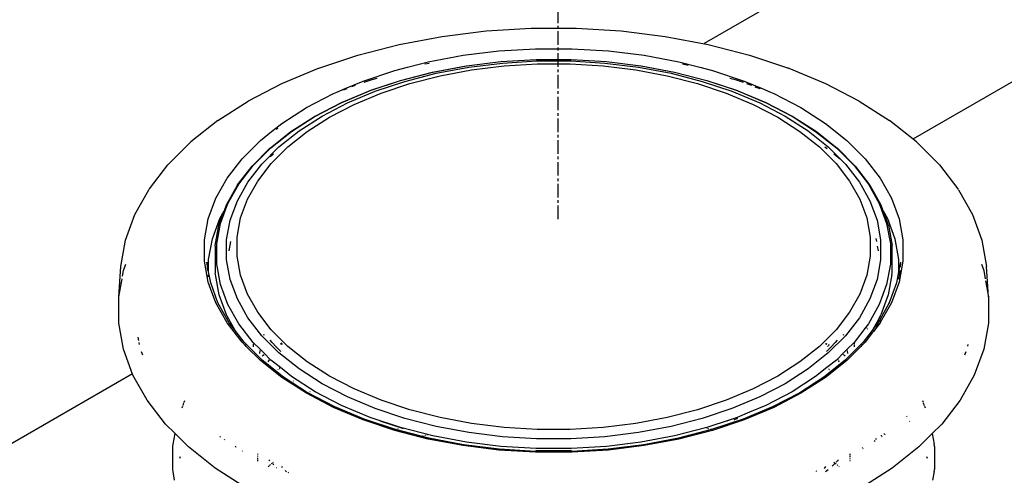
# Model space of a CAD drawing. Extents: x -17300 to -11339, y 1971 to 5059.
# Tile 30 of 81: x -13850 to -13814, y 3173 to 3189. Entities that reach past the tile are written whole.
import ezdxf

# ---------------------------------------------------------------- set-up
doc = ezdxf.new("R2010")
doc.units = 0
doc.header["$MEASUREMENT"] = 0
doc.linetypes.add('CENTER1', pattern=[0.6625, 0.5, -0.075, 0.0125, -0.075])
doc.layers.get('0').update_dxf_attribs({"linetype": 'CONTINUOUS'})
for name, color, linetype in [('CENTERLINE', 3, 'CENTER1'), ('PIPING-PRODUCT-PREMIUM', 5, 'CONTINUOUS'), ('TANK-SLOPE', 2, 'CONTINUOUS')]:
    doc.layers.add(name, color=color, linetype=linetype)

# ---------------------------------------------------------------- blocks, each defined once
blk = doc.blocks.new('5-6 TANKS')
for p, q in [((-83.921, 76.614), (-83.11, 76.714)), ((-83.11, 76.714), (-82.286, 76.764)), ((-82.286, 76.764), (-81.456, 76.764)), ((-81.456, 76.764), (-80.632, 76.714)), ((-80.632, 76.714), (-79.821, 76.614)), ((-84.71, 76.466), (-83.921, 76.614)), ((-79.821, 76.614), (-79.032, 76.466)), ((-85.467, 76.272), (-84.71, 76.466)), ((-83.534, 76.266), (-82.876, 76.346)), ((-82.876, 76.346), (-82.207, 76.387)), ((-82.207, 76.387), (-81.535, 76.387)), ((-81.535, 76.387), (-80.866, 76.346)), ((-80.866, 76.346), (-80.208, 76.266)), ((-79.032, 76.466), (-78.275, 76.272)), ((-86.186, 76.032), (-85.467, 76.272)), ((-84.173, 76.146), (-83.534, 76.266)), ((-83.474, 76.073), (-82.841, 76.151)), ((-82.841, 76.151), (-82.84, 76.151)), ((-82.84, 76.151), (-82.195, 76.19)), ((-82.812, 76.124), (-82.186, 76.162)), ((-82.195, 76.19), (-81.547, 76.19)), ((-82.186, 76.162), (-81.556, 76.162)), ((-81.556, 76.162), (-80.93, 76.124)), ((-81.547, 76.19), (-80.902, 76.151)), ((-80.902, 76.151), (-80.901, 76.151)), ((-80.901, 76.151), (-80.268, 76.073)), ((-80.208, 76.266), (-79.569, 76.146)), ((-78.275, 76.272), (-77.556, 76.032)), ((-86.862, 75.749), (-86.19, 76.03)), ((-86.19, 76.03), (-86.186, 76.032)), ((-85.37, 75.794), (-84.787, 75.988)), ((-84.787, 75.988), (-84.555, 76.047)), ((-84.555, 76.047), (-84.173, 76.146)), ((-84.555, 76.047), (-84.532, 76.052)), ((-84.24, 76.107), (-84.16, 76.122)), ((-84.094, 75.958), (-83.476, 76.073)), ((-84.091, 75.957), (-83.474, 76.073)), ((-84.027, 75.936), (-83.428, 76.048)), ((-83.958, 75.892), (-83.378, 76.001)), ((-83.476, 76.073), (-83.474, 76.073)), ((-83.428, 76.048), (-82.812, 76.124)), ((-83.378, 76.001), (-82.782, 76.074)), ((-82.782, 76.074), (-82.176, 76.111)), ((-82.176, 76.111), (-81.566, 76.111)), ((-81.566, 76.111), (-80.96, 76.074)), ((-80.96, 76.074), (-80.364, 76.001)), ((-80.93, 76.124), (-80.314, 76.048)), ((-80.364, 76.001), (-79.784, 75.892)), ((-80.314, 76.048), (-79.715, 75.936)), ((-80.268, 76.073), (-79.651, 75.957)), ((-80.268, 76.073), (-80.266, 76.073)), ((-80.266, 76.073), (-79.648, 75.958)), ((-79.569, 76.146), (-79.187, 76.047)), ((-79.502, 76.107), (-79.397, 76.087)), ((-79.21, 76.052), (-79.187, 76.047)), ((-79.187, 76.047), (-78.955, 75.988)), ((-78.955, 75.988), (-78.372, 75.794)), ((-77.552, 76.03), (-77.556, 76.032)), ((-77.552, 76.03), (-76.88, 75.749)), ((-85.701, 75.655), (-85.37, 75.794)), ((-85.35, 75.772), (-85.204, 75.821)), ((-85.249, 75.618), (-84.687, 75.805)), ((-85.244, 75.618), (-84.683, 75.805)), ((-85.204, 75.821), (-85.11, 75.845)), ((-85.147, 75.606), (-84.602, 75.788)), ((-84.687, 75.805), (-84.094, 75.958)), ((-84.683, 75.805), (-84.091, 75.957)), ((-84.602, 75.788), (-84.027, 75.936)), ((-84.514, 75.749), (-83.958, 75.892)), ((-79.784, 75.892), (-79.228, 75.749)), ((-79.715, 75.936), (-79.14, 75.788)), ((-79.651, 75.957), (-79.059, 75.805)), ((-79.648, 75.958), (-79.055, 75.805)), ((-79.14, 75.788), (-78.595, 75.606)), ((-79.059, 75.805), (-78.498, 75.618)), ((-79.055, 75.805), (-78.493, 75.618)), ((-78.632, 75.845), (-78.538, 75.821)), ((-78.538, 75.821), (-78.392, 75.772)), ((-78.372, 75.794), (-78.041, 75.655)), ((-87.479, 75.428), (-86.862, 75.749)), ((-85.853, 75.591), (-85.701, 75.655)), ((-85.777, 75.396), (-85.252, 75.617)), ((-85.769, 75.398), (-85.244, 75.618)), ((-85.732, 75.631), (-85.661, 75.655)), ((-85.701, 75.655), (-85.677, 75.663)), ((-85.657, 75.393), (-85.147, 75.606)), ((-85.58, 75.695), (-85.508, 75.719)), ((-85.252, 75.617), (-85.249, 75.618)), ((-85.042, 75.573), (-84.514, 75.749)), ((-79.228, 75.749), (-78.7, 75.573)), ((-78.595, 75.606), (-78.085, 75.393)), ((-78.498, 75.618), (-77.973, 75.398)), ((-78.49, 75.617), (-78.493, 75.618)), ((-78.49, 75.617), (-77.965, 75.396)), ((-78.326, 75.75), (-78.234, 75.719)), ((-78.173, 75.686), (-78.081, 75.655)), ((-78.065, 75.663), (-78.041, 75.655)), ((-78.041, 75.655), (-77.889, 75.591)), ((-76.88, 75.749), (-76.263, 75.428)), ((-88.041, 75.068), (-87.485, 75.425)), ((-87.479, 75.428), (-87.485, 75.425)), ((-86.413, 75.306), (-85.914, 75.566)), ((-85.914, 75.566), (-85.853, 75.591)), ((-85.853, 75.591), (-85.829, 75.599)), ((-85.535, 75.366), (-85.042, 75.573)), ((-78.7, 75.573), (-78.207, 75.366)), ((-77.913, 75.599), (-77.889, 75.591)), ((-77.889, 75.591), (-77.828, 75.566)), ((-77.828, 75.566), (-77.329, 75.306)), ((-76.257, 75.425), (-76.263, 75.428)), ((-76.257, 75.425), (-75.701, 75.068)), ((-86.863, 75.017), (-86.413, 75.306)), ((-86.26, 75.145), (-85.777, 75.396)), ((-86.25, 75.147), (-85.769, 75.398)), ((-86.124, 75.15), (-85.657, 75.393)), ((-85.988, 75.131), (-85.535, 75.366)), ((-78.207, 75.366), (-77.754, 75.131)), ((-78.085, 75.393), (-77.618, 75.15)), ((-77.973, 75.398), (-77.492, 75.147)), ((-77.965, 75.396), (-77.482, 75.145)), ((-77.329, 75.306), (-76.879, 75.017)), ((-88.041, 75.068), (-88.536, 74.675)), ((-86.698, 74.865), (-86.263, 75.144)), ((-86.684, 74.869), (-86.25, 75.147)), ((-86.546, 74.879), (-86.124, 75.15)), ((-86.396, 74.869), (-85.988, 75.131)), ((-86.26, 75.145), (-86.263, 75.144)), ((-77.754, 75.131), (-77.346, 74.869)), ((-77.618, 75.15), (-77.196, 74.879)), ((-77.492, 75.147), (-77.058, 74.869)), ((-77.479, 75.144), (-77.482, 75.145)), ((-77.479, 75.144), (-77.044, 74.865)), ((-75.206, 74.675), (-75.701, 75.068)), ((-87.052, 74.867), (-86.863, 75.017)), ((-86.967, 74.911), (-86.931, 74.93)), ((-76.879, 75.017), (-76.484, 74.703)), ((-87.595, 74.367), (-87.258, 74.703)), ((-87.258, 74.703), (-87.052, 74.867)), ((-87.08, 74.561), (-86.698, 74.865)), ((-87.065, 74.566), (-86.684, 74.869)), ((-87.052, 74.867), (-87.039, 74.874)), ((-86.916, 74.585), (-86.546, 74.879)), ((-86.754, 74.585), (-86.396, 74.869)), ((-77.346, 74.869), (-76.988, 74.585)), ((-77.196, 74.879), (-76.826, 74.585)), ((-77.058, 74.869), (-76.677, 74.566)), ((-77.044, 74.865), (-76.662, 74.561)), ((-76.484, 74.703), (-76.147, 74.367)), ((-88.951, 74.259), (-88.536, 74.675)), ((-87.408, 74.234), (-87.083, 74.559)), ((-87.389, 74.242), (-87.065, 74.566)), ((-87.231, 74.27), (-86.916, 74.585)), ((-87.083, 74.559), (-87.08, 74.561)), ((-87.059, 74.28), (-86.754, 74.585)), ((-76.988, 74.585), (-76.683, 74.28)), ((-76.888, 74.589), (-76.844, 74.555)), ((-76.826, 74.585), (-76.607, 74.366)), ((-76.677, 74.566), (-76.353, 74.242)), ((-76.659, 74.559), (-76.662, 74.561)), ((-76.659, 74.559), (-76.334, 74.234)), ((-75.206, 74.675), (-74.791, 74.259)), ((-87.868, 74.012), (-87.595, 74.367)), ((-87.078, 74.411), (-87.02, 74.458)), ((-76.722, 74.458), (-76.607, 74.366)), ((-76.607, 74.366), (-76.511, 74.27)), ((-76.147, 74.367), (-75.874, 74.012)), ((-89.296, 73.814), (-88.957, 74.253)), ((-88.957, 74.253), (-88.951, 74.259)), ((-87.676, 73.887), (-87.411, 74.231)), ((-87.653, 73.9), (-87.389, 74.242)), ((-87.487, 73.938), (-87.231, 74.27)), ((-87.411, 74.231), (-87.408, 74.234)), ((-87.307, 73.958), (-87.059, 74.28)), ((-76.683, 74.28), (-76.435, 73.958)), ((-76.511, 74.27), (-76.255, 73.938)), ((-76.353, 74.242), (-76.089, 73.9)), ((-76.331, 74.231), (-76.334, 74.234)), ((-76.331, 74.231), (-76.066, 73.887)), ((-74.785, 74.253), (-74.791, 74.259)), ((-74.785, 74.253), (-74.446, 73.814)), ((-88.076, 73.643), (-87.868, 74.012)), ((-75.874, 74.012), (-75.666, 73.643)), ((-89.564, 73.342), (-89.306, 73.799)), ((-89.306, 73.799), (-89.301, 73.807)), ((-89.301, 73.807), (-89.296, 73.814)), ((-87.881, 73.523), (-87.68, 73.88)), ((-87.853, 73.544), (-87.653, 73.9)), ((-87.681, 73.593), (-87.487, 73.938)), ((-87.68, 73.88), (-87.678, 73.884)), ((-87.678, 73.884), (-87.676, 73.887)), ((-87.495, 73.624), (-87.307, 73.958)), ((-76.435, 73.958), (-76.247, 73.624)), ((-76.255, 73.938), (-76.061, 73.593)), ((-76.089, 73.9), (-75.889, 73.544)), ((-76.064, 73.884), (-76.066, 73.887)), ((-76.062, 73.88), (-76.064, 73.884)), ((-76.062, 73.88), (-75.861, 73.523)), ((-74.441, 73.807), (-74.446, 73.814)), ((-74.436, 73.799), (-74.441, 73.807)), ((-74.436, 73.799), (-74.178, 73.342)), ((-88.216, 73.264), (-88.076, 73.643)), ((-87.622, 73.28), (-87.495, 73.624)), ((-76.247, 73.624), (-76.12, 73.28)), ((-75.666, 73.643), (-75.526, 73.264)), ((-87.988, 73.178), (-87.853, 73.544)), ((-87.919, 73.418), (-87.883, 73.519)), ((-87.883, 73.519), (-87.881, 73.523)), ((-87.812, 73.237), (-87.681, 73.593)), ((-76.061, 73.593), (-75.93, 73.237)), ((-75.889, 73.544), (-75.754, 73.178)), ((-75.859, 73.519), (-75.861, 73.523)), ((-75.859, 73.519), (-75.823, 73.417)), ((-89.737, 72.871), (-89.564, 73.342)), ((-88.286, 72.877), (-88.216, 73.264)), ((-88.139, 72.898), (-88.001, 73.273)), ((-88.019, 73.151), (-87.922, 73.412)), ((-88.001, 73.273), (-87.922, 73.412)), ((-87.922, 73.412), (-87.919, 73.418)), ((-87.919, 73.418), (-87.916, 73.424)), ((-87.685, 72.93), (-87.622, 73.28)), ((-76.12, 73.28), (-76.057, 72.93)), ((-75.823, 73.417), (-75.82, 73.412)), ((-75.82, 73.412), (-75.741, 73.273)), ((-75.82, 73.412), (-75.723, 73.151)), ((-75.741, 73.273), (-75.603, 72.898)), ((-75.526, 73.264), (-75.456, 72.877)), ((-74.178, 73.342), (-74.005, 72.871)), ((-88.088, 72.772), (-88.02, 73.147)), ((-88.056, 72.806), (-87.988, 73.178)), ((-88.02, 73.147), (-88.019, 73.151)), ((-87.878, 72.876), (-87.812, 73.237)), ((-75.93, 73.237), (-75.864, 72.876)), ((-75.754, 73.178), (-75.686, 72.806)), ((-75.722, 73.147), (-75.723, 73.151)), ((-75.722, 73.147), (-75.654, 72.772)), ((-88.208, 72.516), (-88.139, 72.898)), ((-87.685, 72.578), (-87.685, 72.93)), ((-76.057, 72.93), (-76.057, 72.578)), ((-75.953, 72.905), (-75.942, 72.848)), ((-75.603, 72.898), (-75.534, 72.516)), ((-89.824, 72.392), (-89.737, 72.871)), ((-88.286, 72.489), (-88.286, 72.877)), ((-88.089, 72.768), (-88.088, 72.772)), ((-88.089, 72.764), (-88.089, 72.768)), ((-88.089, 72.764), (-88.089, 72.266)), ((-88.056, 72.432), (-88.056, 72.806)), ((-87.878, 72.512), (-87.878, 72.876)), ((-87.831, 72.674), (-87.8, 72.848)), ((-75.926, 72.76), (-75.911, 72.674)), ((-75.864, 72.876), (-75.864, 72.512)), ((-75.686, 72.806), (-75.686, 72.432)), ((-75.653, 72.768), (-75.654, 72.772)), ((-75.653, 72.764), (-75.653, 72.768)), ((-75.653, 72.266), (-75.653, 72.764)), ((-75.456, 72.877), (-75.456, 72.489)), ((-74.005, 72.871), (-73.918, 72.392)), ((-87.622, 72.228), (-87.685, 72.578)), ((-76.057, 72.578), (-76.12, 72.228)), ((-89.86, 71.834), (-89.824, 72.392)), ((-89.772, 72.315), (-89.729, 72.431)), ((-88.216, 72.103), (-88.286, 72.489)), ((-88.241, 72.471), (-88.24, 72.45)), ((-88.208, 72.291), (-88.241, 72.471)), ((-88.234, 72.38), (-88.229, 72.314)), ((-88.208, 72.291), (-88.208, 72.516)), ((-87.988, 72.06), (-88.056, 72.432)), ((-87.812, 72.151), (-87.878, 72.512)), ((-75.864, 72.512), (-75.93, 72.151)), ((-75.686, 72.432), (-75.754, 72.06)), ((-75.534, 72.516), (-75.534, 72.291)), ((-75.501, 72.471), (-75.534, 72.291)), ((-75.456, 72.489), (-75.526, 72.103)), ((-75.501, 72.471), (-75.508, 72.38)), ((-74.013, 72.431), (-73.97, 72.315)), ((-73.882, 71.834), (-73.918, 72.392)), ((-89.791, 72.21), (-89.772, 72.315)), ((-88.171, 72.087), (-88.208, 72.291)), ((-88.208, 72.278), (-88.208, 72.291)), ((-88.208, 72.2), (-88.208, 72.238)), ((-88.085, 72.241), (-88.089, 72.266)), ((-88.017, 71.867), (-88.085, 72.241)), ((-87.495, 71.884), (-87.622, 72.228)), ((-76.12, 72.228), (-76.247, 71.884)), ((-75.657, 72.241), (-75.725, 71.867)), ((-75.657, 72.241), (-75.653, 72.266)), ((-75.534, 72.291), (-75.571, 72.087)), ((-75.534, 72.291), (-75.534, 72.238)), ((-75.534, 72.2), (-75.534, 72.159)), ((-75.514, 72.304), (-75.525, 72.207)), ((-75.513, 72.314), (-75.514, 72.304)), ((-73.97, 72.315), (-73.943, 72.165)), ((-89.86, 71.834), (-89.799, 72.165)), ((-88.191, 72.036), (-88.216, 72.103)), ((-88.191, 72.036), (-88.197, 72.068)), ((-88.076, 71.723), (-88.191, 72.036)), ((-88.037, 71.721), (-88.171, 72.087)), ((-87.853, 71.693), (-87.988, 72.06)), ((-87.681, 71.795), (-87.812, 72.151)), ((-75.93, 72.151), (-76.061, 71.795)), ((-75.754, 72.06), (-75.889, 71.693)), ((-75.571, 72.087), (-75.705, 71.721)), ((-75.526, 72.103), (-75.666, 71.723)), ((-73.935, 72.125), (-73.882, 71.834)), ((-89.86, 71.351), (-89.86, 71.834)), ((-87.881, 71.499), (-88.017, 71.867)), ((-87.307, 71.549), (-87.495, 71.884)), ((-76.247, 71.884), (-76.435, 71.549)), ((-75.725, 71.867), (-75.861, 71.499)), ((-73.882, 71.834), (-73.882, 71.351)), ((-87.868, 71.354), (-88.076, 71.723)), ((-87.83, 71.354), (-88.037, 71.721)), ((-87.653, 71.338), (-87.853, 71.693)), ((-87.487, 71.449), (-87.681, 71.795)), ((-76.061, 71.795), (-76.255, 71.449)), ((-75.889, 71.693), (-76.089, 71.338)), ((-75.706, 71.72), (-75.886, 71.4)), ((-75.666, 71.723), (-75.871, 71.359)), ((-75.706, 71.72), (-75.709, 71.71)), ((-75.705, 71.721), (-75.706, 71.72)), ((-87.87, 71.477), (-87.881, 71.499)), ((-87.723, 71.215), (-87.87, 71.477)), ((-87.231, 71.117), (-87.487, 71.449)), ((-87.059, 71.228), (-87.307, 71.549)), ((-76.435, 71.549), (-76.683, 71.228)), ((-76.255, 71.449), (-76.511, 71.117)), ((-75.872, 71.477), (-75.937, 71.361)), ((-75.872, 71.477), (-75.861, 71.499)), ((-89.772, 70.87), (-89.86, 71.351)), ((-87.595, 71), (-87.868, 71.354)), ((-87.723, 71.215), (-87.83, 71.354)), ((-87.389, 70.996), (-87.653, 71.338)), ((-76.139, 71.273), (-76.353, 70.996)), ((-76.089, 71.338), (-76.139, 71.273)), ((-76.139, 71.273), (-76.134, 71.27)), ((-76.126, 71.263), (-76.122, 71.26)), ((-75.953, 71.333), (-76.008, 71.234)), ((-75.945, 71.311), (-76.007, 71.231)), ((-75.937, 71.273), (-75.997, 71.195)), ((-75.937, 71.361), (-75.953, 71.333)), ((-75.953, 71.334), (-75.953, 71.333)), ((-75.953, 71.333), (-75.945, 71.311)), ((-75.937, 71.321), (-75.945, 71.311)), ((-75.943, 71.308), (-75.939, 71.296)), ((-75.937, 71.361), (-75.937, 71.363)), ((-75.937, 71.321), (-75.937, 71.361)), ((-75.912, 71.354), (-75.937, 71.321)), ((-75.937, 71.298), (-75.937, 71.316)), ((-75.937, 71.273), (-75.937, 71.282)), ((-75.932, 71.278), (-75.937, 71.273)), ((-75.935, 71.285), (-75.932, 71.278)), ((-75.874, 71.354), (-75.932, 71.278)), ((-75.886, 71.4), (-75.912, 71.354)), ((-75.89, 71.41), (-75.886, 71.4)), ((-75.886, 71.4), (-75.884, 71.394)), ((-75.882, 71.388), (-75.879, 71.38)), ((-75.874, 71.366), (-75.871, 71.359)), ((-75.871, 71.359), (-75.874, 71.354)), ((-73.882, 71.351), (-73.97, 70.87)), ((-89.493, 71.031), (-89.504, 71.093)), ((-87.558, 71.002), (-87.723, 71.215)), ((-87.696, 71.166), (-87.723, 71.215)), ((-86.916, 70.802), (-87.231, 71.117)), ((-87.193, 71.127), (-87.187, 71.145)), ((-86.754, 70.923), (-87.059, 71.228)), ((-76.683, 71.228), (-76.988, 70.923)), ((-76.511, 71.117), (-76.826, 70.802)), ((-76.555, 71.145), (-76.549, 71.127)), ((-76.019, 71.215), (-76.184, 71.002)), ((-76.017, 71.169), (-76.147, 71)), ((-76.114, 71.253), (-76.11, 71.25)), ((-76.103, 71.245), (-76.098, 71.241)), ((-76.035, 71.187), (-76.067, 71.13)), ((-76.036, 71.188), (-76.035, 71.187)), ((-76.03, 71.196), (-76.035, 71.187)), ((-76.035, 71.187), (-76.028, 71.18)), ((-76.021, 71.173), (-76.017, 71.169)), ((-76.008, 71.234), (-76.019, 71.215)), ((-76.007, 71.231), (-76.019, 71.215)), ((-75.997, 71.195), (-76.017, 71.169)), ((-76.009, 71.236), (-76.008, 71.234)), ((-76.008, 71.234), (-76.007, 71.231)), ((-76.006, 71.227), (-76.001, 71.22)), ((-76, 71.216), (-76.001, 71.22)), ((-76, 71.216), (-76.001, 71.215)), ((-75.998, 71.202), (-75.997, 71.195)), ((-89.48, 70.959), (-89.486, 70.994)), ((-87.517, 70.922), (-87.595, 71)), ((-87.224, 70.667), (-87.558, 71.002)), ((-87.517, 70.922), (-87.544, 70.957)), ((-87.258, 70.663), (-87.517, 70.922)), ((-87.389, 70.996), (-87.389, 70.988)), ((-87.258, 70.864), (-87.389, 70.996)), ((-87.389, 70.972), (-87.389, 70.914)), ((-87.044, 70.992), (-87.08, 71.038)), ((-86.969, 70.917), (-87.044, 70.992)), ((-86.977, 70.912), (-86.969, 70.917)), ((-86.969, 70.917), (-86.963, 70.921)), ((-86.937, 70.885), (-86.969, 70.917)), ((-86.891, 70.967), (-86.862, 70.985)), ((-86.885, 70.962), (-86.876, 70.965)), ((-86.881, 70.958), (-86.876, 70.965)), ((-86.876, 70.965), (-86.861, 70.984)), ((-86.876, 70.965), (-86.849, 70.972)), ((-86.396, 70.638), (-86.754, 70.923)), ((-76.988, 70.923), (-77.346, 70.638)), ((-76.866, 70.965), (-76.875, 70.967)), ((-76.871, 70.971), (-76.866, 70.965)), ((-76.866, 70.965), (-76.861, 70.958)), ((-76.857, 70.962), (-76.866, 70.965)), ((-76.865, 70.976), (-76.851, 70.967)), ((-76.84, 70.931), (-76.83, 70.918)), ((-76.823, 70.949), (-76.808, 70.94)), ((-76.802, 70.946), (-76.82, 70.951)), ((-76.773, 70.917), (-76.805, 70.885)), ((-76.779, 70.921), (-76.773, 70.917)), ((-76.698, 70.992), (-76.773, 70.917)), ((-76.773, 70.917), (-76.765, 70.912)), ((-76.662, 71.038), (-76.698, 70.992)), ((-76.184, 71.002), (-76.518, 70.667)), ((-76.353, 70.996), (-76.484, 70.864)), ((-76.225, 70.922), (-76.484, 70.663)), ((-76.353, 70.996), (-76.353, 70.988)), ((-76.353, 70.98), (-76.353, 70.972)), ((-76.353, 70.957), (-76.353, 70.914)), ((-76.147, 71), (-76.225, 70.922)), ((-76.198, 70.957), (-76.225, 70.922)), ((-74.262, 70.959), (-74.268, 70.925)), ((-89.598, 70.397), (-89.772, 70.87)), ((-89.418, 70.76), (-89.44, 70.821)), ((-87.271, 70.795), (-87.262, 70.845)), ((-87.259, 70.858), (-87.258, 70.864)), ((-87.177, 70.784), (-87.258, 70.864)), ((-87.227, 70.752), (-87.191, 70.774)), ((-87.182, 70.781), (-87.177, 70.784)), ((-87.084, 70.69), (-87.177, 70.784)), ((-86.943, 70.878), (-86.937, 70.885)), ((-86.937, 70.885), (-86.933, 70.891)), ((-86.883, 70.83), (-86.937, 70.885)), ((-86.546, 70.508), (-86.916, 70.802)), ((-76.826, 70.802), (-77.196, 70.508)), ((-76.805, 70.885), (-76.859, 70.83)), ((-76.809, 70.891), (-76.805, 70.885)), ((-76.805, 70.885), (-76.799, 70.878)), ((-76.565, 70.784), (-76.658, 70.69)), ((-76.484, 70.864), (-76.565, 70.784)), ((-76.565, 70.784), (-76.56, 70.781)), ((-76.555, 70.778), (-76.551, 70.774)), ((-76.541, 70.769), (-76.515, 70.752)), ((-76.484, 70.864), (-76.483, 70.858)), ((-76.481, 70.851), (-76.48, 70.845)), ((-76.478, 70.832), (-76.471, 70.795)), ((-74.302, 70.821), (-74.324, 70.76)), ((-73.97, 70.87), (-74.144, 70.397)), ((-86.863, 70.349), (-87.258, 70.663)), ((-86.832, 70.355), (-87.224, 70.667)), ((-87.113, 70.638), (-87.092, 70.675)), ((-87.087, 70.685), (-87.084, 70.69)), ((-87.065, 70.671), (-87.084, 70.69)), ((-86.891, 70.533), (-87.065, 70.671)), ((-85.988, 70.377), (-86.396, 70.638)), ((-77.346, 70.638), (-77.754, 70.377)), ((-76.518, 70.667), (-76.91, 70.355)), ((-76.484, 70.663), (-76.879, 70.349)), ((-76.677, 70.671), (-76.851, 70.533)), ((-76.658, 70.69), (-76.677, 70.671)), ((-76.658, 70.69), (-76.655, 70.685)), ((-76.653, 70.68), (-76.65, 70.675)), ((-76.644, 70.666), (-76.629, 70.638)), ((-89.339, 69.937), (-89.598, 70.397)), ((-86.933, 70.5), (-86.929, 70.503)), ((-86.913, 70.516), (-86.909, 70.519)), ((-86.904, 70.523), (-86.9, 70.526)), ((-86.895, 70.53), (-86.891, 70.533)), ((-86.684, 70.369), (-86.891, 70.533)), ((-86.25, 70.091), (-86.684, 70.369)), ((-86.124, 70.238), (-86.546, 70.508)), ((-85.535, 70.141), (-85.988, 70.377)), ((-77.754, 70.377), (-78.207, 70.141)), ((-77.196, 70.508), (-77.618, 70.238)), ((-77.058, 70.369), (-77.492, 70.091)), ((-76.851, 70.533), (-77.058, 70.369)), ((-76.851, 70.533), (-76.847, 70.53)), ((-76.821, 70.509), (-76.817, 70.506)), ((-76.809, 70.5), (-76.806, 70.498)), ((-74.144, 70.397), (-74.403, 69.937)), ((-86.413, 70.061), (-86.863, 70.349)), ((-86.391, 70.072), (-86.832, 70.355)), ((-86.657, 70.289), (-86.652, 70.291)), ((-85.657, 69.995), (-86.124, 70.238)), ((-77.618, 70.238), (-78.085, 69.995)), ((-76.91, 70.355), (-77.351, 70.072)), ((-76.879, 70.349), (-77.329, 70.061)), ((-85.914, 69.801), (-86.413, 70.061)), ((-86.391, 70.072), (-86.387, 70.071)), ((-86.387, 70.071), (-86.385, 70.069)), ((-85.893, 69.814), (-86.385, 70.069)), ((-86.351, 70.093), (-86.346, 70.095)), ((-85.769, 69.84), (-86.25, 70.091)), ((-85.042, 69.935), (-85.535, 70.141)), ((-78.207, 70.141), (-78.7, 69.935)), ((-77.492, 70.091), (-77.973, 69.84)), ((-77.351, 70.072), (-77.849, 69.814)), ((-77.329, 70.061), (-77.828, 69.801)), ((-88.999, 69.496), (-89.339, 69.937)), ((-88.696, 69.793), (-88.684, 69.826)), ((-88.679, 69.837), (-88.662, 69.885)), ((-88.657, 69.897), (-88.645, 69.93)), ((-85.244, 69.62), (-85.769, 69.84)), ((-85.147, 69.781), (-85.657, 69.995)), ((-84.514, 69.759), (-85.042, 69.935)), ((-78.7, 69.935), (-79.228, 69.759)), ((-78.085, 69.995), (-78.595, 69.781)), ((-77.973, 69.84), (-78.275, 69.714)), ((-75.097, 69.93), (-75.085, 69.897)), ((-75.08, 69.885), (-75.063, 69.837)), ((-75.058, 69.826), (-75.046, 69.793)), ((-74.403, 69.937), (-74.743, 69.496)), ((-85.37, 69.573), (-85.914, 69.801)), ((-85.352, 69.587), (-85.893, 69.814)), ((-84.602, 69.599), (-85.147, 69.781)), ((-83.958, 69.616), (-84.514, 69.759)), ((-79.228, 69.759), (-79.784, 69.616)), ((-78.595, 69.781), (-79.14, 69.599)), ((-78.275, 69.714), (-78.498, 69.62)), ((-77.849, 69.814), (-78.39, 69.587)), ((-77.828, 69.801), (-78.372, 69.573)), ((-78.275, 69.714), (-78.268, 69.711)), ((-75.392, 69.645), (-75.385, 69.637)), ((-88.826, 69.323), (-88.999, 69.496)), ((-84.787, 69.379), (-85.37, 69.573)), ((-84.773, 69.394), (-85.352, 69.587)), ((-84.683, 69.433), (-85.244, 69.62)), ((-85.039, 69.546), (-85.05, 69.55)), ((-84.679, 69.426), (-85.039, 69.546)), ((-84.027, 69.452), (-84.602, 69.599)), ((-83.378, 69.507), (-83.958, 69.616)), ((-82.782, 69.434), (-83.378, 69.507)), ((-80.364, 69.507), (-80.96, 69.434)), ((-79.784, 69.616), (-80.364, 69.507)), ((-79.14, 69.599), (-79.715, 69.452)), ((-78.63, 69.576), (-79.059, 69.433)), ((-78.39, 69.587), (-78.969, 69.394)), ((-78.372, 69.573), (-78.955, 69.379)), ((-78.63, 69.576), (-78.692, 69.55)), ((-78.498, 69.62), (-78.63, 69.576)), ((-78.495, 69.599), (-78.563, 69.57)), ((-75.331, 69.551), (-75.325, 69.541)), ((-74.743, 69.496), (-74.916, 69.323)), ((-88.862, 69.125), (-88.826, 69.323)), ((-88.58, 69.077), (-88.826, 69.323)), ((-84.34, 69.264), (-84.787, 69.379)), ((-84.78, 69.4), (-84.763, 69.404)), ((-84.162, 69.236), (-84.773, 69.394)), ((-84.736, 69.411), (-84.726, 69.413)), ((-84.687, 69.423), (-84.679, 69.426)), ((-84.091, 69.281), (-84.683, 69.433)), ((-84.679, 69.426), (-84.677, 69.426)), ((-84.626, 69.408), (-84.679, 69.426)), ((-84.279, 69.28), (-84.269, 69.282)), ((-84.236, 69.291), (-84.225, 69.293)), ((-84.203, 69.299), (-84.192, 69.302)), ((-83.474, 69.165), (-84.091, 69.281)), ((-83.428, 69.339), (-84.027, 69.452)), ((-82.812, 69.264), (-83.428, 69.339)), ((-82.176, 69.397), (-82.782, 69.434)), ((-81.566, 69.397), (-82.176, 69.397)), ((-80.96, 69.434), (-81.566, 69.397)), ((-80.314, 69.339), (-80.93, 69.264)), ((-79.715, 69.452), (-80.314, 69.339)), ((-79.651, 69.281), (-80.268, 69.165)), ((-79.059, 69.433), (-79.651, 69.281)), ((-78.969, 69.394), (-79.58, 69.236)), ((-78.955, 69.379), (-79.569, 69.221)), ((-79.055, 69.423), (-79.045, 69.421)), ((-79.035, 69.418), (-79.026, 69.416)), ((-78.988, 69.406), (-78.979, 69.404)), ((-75.856, 69.292), (-75.852, 69.282)), ((-75.806, 69.324), (-75.799, 69.316)), ((-75.791, 69.309), (-75.783, 69.301)), ((-74.916, 69.323), (-75.162, 69.077)), ((-74.916, 69.323), (-74.88, 69.125)), ((-88.866, 69.087), (-88.862, 69.125)), ((-88, 69.259), (-87.992, 69.268)), ((-87.918, 69.206), (-87.914, 69.218)), ((-84.34, 69.264), (-84.33, 69.266)), ((-84.173, 69.221), (-84.34, 69.264)), ((-84.315, 69.27), (-84.308, 69.272)), ((-83.534, 69.101), (-84.173, 69.221)), ((-83.525, 69.117), (-84.162, 69.236)), ((-82.876, 69.02), (-83.534, 69.101)), ((-82.871, 69.037), (-83.525, 69.117)), ((-82.84, 69.087), (-83.474, 69.165)), ((-82.186, 69.226), (-82.812, 69.264)), ((-81.556, 69.226), (-82.186, 69.226)), ((-80.93, 69.264), (-81.556, 69.226)), ((-80.268, 69.165), (-80.902, 69.087)), ((-80.217, 69.117), (-80.871, 69.037)), ((-80.208, 69.101), (-80.866, 69.02)), ((-79.58, 69.236), (-80.217, 69.117)), ((-79.569, 69.221), (-80.208, 69.101)), ((-79.434, 69.272), (-79.427, 69.27)), ((-75.969, 69.195), (-75.981, 69.174)), ((-75.948, 69.233), (-75.958, 69.214)), ((-75.848, 69.272), (-75.844, 69.262)), ((-74.876, 69.087), (-74.88, 69.125)), ((-88.866, 68.664), (-88.866, 69.087)), ((-88.088, 68.686), (-88.58, 69.077)), ((-87.701, 69.068), (-87.713, 69.089)), ((-87.591, 68.997), (-87.584, 69.006)), ((-87.312, 68.948), (-87.312, 68.938)), ((-87.312, 68.916), (-87.312, 68.904)), ((-82.207, 68.98), (-82.876, 69.02)), ((-82.206, 68.996), (-82.871, 69.037)), ((-82.195, 69.048), (-82.84, 69.087)), ((-81.535, 68.98), (-82.207, 68.98)), ((-82.197, 68.997), (-82.206, 68.996)), ((-82.175, 69.008), (-82.197, 69.01)), ((-82.184, 68.996), (-82.197, 68.997)), ((-81.547, 69.048), (-82.195, 69.048)), ((-81.558, 68.996), (-82.184, 68.996)), ((-81.567, 69.008), (-82.175, 69.008)), ((-81.545, 69.01), (-81.567, 69.008)), ((-81.545, 68.997), (-81.558, 68.996)), ((-80.902, 69.087), (-81.547, 69.048)), ((-81.536, 68.996), (-81.545, 68.997)), ((-80.871, 69.037), (-81.536, 68.996)), ((-80.866, 69.02), (-81.535, 68.98)), ((-76.43, 68.948), (-76.43, 68.927)), ((-76.43, 68.916), (-76.43, 68.891)), ((-76.206, 69.067), (-76.2, 69.059)), ((-76.193, 69.051), (-76.186, 69.042)), ((-75.162, 69.077), (-75.654, 68.686)), ((-74.876, 69.087), (-74.876, 68.664)), ((-88.735, 68.87), (-88.723, 68.9)), ((-87.312, 68.879), (-87.312, 68.853)), ((-87.312, 68.84), (-87.312, 68.814)), ((-87.083, 68.82), (-87.105, 68.841)), ((-87.09, 68.737), (-87.075, 68.753)), ((-87.075, 68.753), (-87.073, 68.754)), ((-87.054, 68.77), (-87.044, 68.777)), ((-87.012, 68.748), (-87.037, 68.773)), ((-87.027, 68.79), (-87.02, 68.797)), ((-76.705, 68.773), (-76.756, 68.722)), ((-76.722, 68.797), (-76.706, 68.784)), ((-76.698, 68.777), (-76.679, 68.762)), ((-76.637, 68.841), (-76.681, 68.797)), ((-76.66, 68.746), (-76.652, 68.737)), ((-76.43, 68.866), (-76.43, 68.853)), ((-76.43, 68.827), (-76.43, 68.814)), ((-75.019, 68.9), (-75.007, 68.87)), ((-88.862, 68.627), (-88.866, 68.664)), ((-88.833, 68.467), (-88.862, 68.627)), ((-87.527, 68.327), (-88.088, 68.686)), ((-87.116, 68.712), (-87.099, 68.729)), ((-86.955, 68.691), (-86.959, 68.695)), ((-86.854, 68.7), (-86.867, 68.717)), ((-86.78, 68.622), (-86.8, 68.642)), ((-86.746, 68.608), (-86.734, 68.614)), ((-77.053, 68.637), (-77.043, 68.632)), ((-76.875, 68.717), (-76.902, 68.682)), ((-76.827, 68.659), (-76.875, 68.621)), ((-76.635, 68.72), (-76.626, 68.712)), ((-75.654, 68.686), (-76.215, 68.327)), ((-74.88, 68.627), (-74.909, 68.467)), ((-74.88, 68.627), (-74.876, 68.664))]:
    blk.add_line(p, q)

msp = doc.modelspace()

# ---------------------------------------------------------------- linework, layer by layer
at = {"layer": 'CENTERLINE', "color": 3, "linetype": 'CENTER1'}
msp.add_line((-13830.661, 3181.947), (-13830.661, 3369.153, 0), dxfattribs=at)
at = {"layer": 'PIPING-PRODUCT-PREMIUM'}
for p, q in [((-13789.197, 3209.241, 0), (-13825.306, 3188.394, 0)), ((-13789.197, 3201.303, 0), (-13817.633, 3184.886, 0)), ((-13846.303, 3176.271, 0), (-13872.423, 3161.191, 0))]:
    msp.add_line(p, q, dxfattribs=at)

# ---------------------------------------------------------------- block references
at = {"layer": 'TANK-SLOPE', "xscale": 2, "yscale": 2, "zscale": 2}
msp.add_blockref('5-6 TANKS', (-13667.091, 3035.433, 0), dxfattribs=at)

doc.saveas('drawing.dxf')
